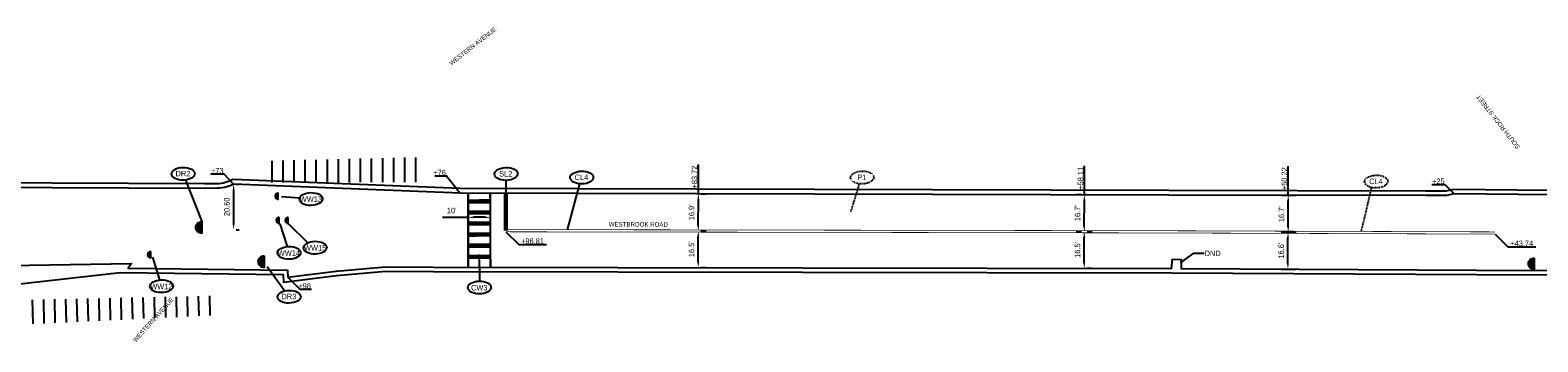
# Model space of a CAD drawing. Header units: feet. Extents: x -492 to 1431835, y -45 to 673052.
# Tile 3 of 7: x 1429129 to 1429810, y 672706 to 672847. Entities that reach past the tile are written whole.
import ezdxf

# ---------------------------------------------------------------- set-up
doc = ezdxf.new("R2010")
doc.units = ezdxf.units.FT
doc.header["$MEASUREMENT"] = 0
for name, pattern in [('B', [0.3, 0.25, -0.05]), ('constlimit', [0]), ('dsolidcl', [0]), ('dsolidcl_WD4', [0]), ('F', [0.15, 0.1, -0.05])]:
    doc.linetypes.add(name, pattern=pattern)
for name, color, linetype, true_color in [('DR_P_Storm_Sewer', 1, 'Continuous', 0xff0000), ('UT_P_Sanitary', 3, 'san', 0x00ff00), ('UT_P_Water', 5, 'water', 0x0000ff)]:
    doc.layers.add(name, color=color, linetype=linetype, true_color=true_color)
for name, color, linetype in [('GE_X_CL_Tick', 131, 'Continuous'), ('MD_P_CONST_LIMITS', 10, 'constlimit'), ('PM_P_CL_Double_Solid', 2, 'dsolidcl'), ('PM_P_Crosswalk', 7, 'Continuous'), ('PM_P_Crosswalk 24 in.', 7, 'Continuous'), ('PM_P_Stop_Line', 7, 'Continuous'), ('PM_P_Text', 7, 'Continuous'), ('PV_P_EOP', 6, 'Continuous')]:
    doc.layers.add(name, color=color, linetype=linetype)
doc.styles.add('Slanted', font='font31.shx', dxfattribs={"height": 0.1})
doc.styles.add('Slanted-Normal', font='font31.shx', dxfattribs={"height": 0.1})
doc.styles.get("Standard").update_dxf_attribs({"font": 'font31.shx'})
doc.linetypes.add('san', pattern='A,1.95,-0.05,["SAN",Slanted,S=1,R=0,X=0,Y=-0.06],-0.4,1.95', length=4.35)
doc.linetypes.add('water', pattern='A,1.95,-0.05,["W",Slanted,S=1,R=0,X=0,Y=-0.06],-0.15,1.95', length=4.1)
doc.dimstyles.new('COEC', dxfattribs={"dimscale": 13.9, "dimtxt": 0.18, "dimasz": 0.18, "dimexe": 0.18, "dimexo": 0.0625, "dimgap": 0.09, "dimtad": 1, "dimzin": 0, "dimdsep": 46, "dimtxsty": 'Standard', "dimcen": 0.09, "dimclrd": 256, "dimclre": 256, "dimclrt": 256, "dimaunit": 1, "dimadec": 4, "dimazin": 0, "dimtfac": 1, "dimtofl": 0, "dimtmove": 0, "dimatfit": 3, "dimfxl": 1, "dimtolj": 1, "dimtzin": 0, "dimlwd": -1, "dimlwe": -1, "dimarcsym": 0})

# ---------------------------------------------------------------- blocks, each defined once
blk = doc.blocks.new('*D1077')
at = {"layer": 'Defpoints', "color": 0, "linetype": 'dsolidcl_WD4', "transparency": 16777216}
for p in [(1429430.92, 672755.97, 1031.8), (1429430.94, 672755.97), (1429430.89, 672739.49, 1031.13)]:
    blk.add_point(p, dxfattribs=at)
at = {"layer": 'PM_P_Text', "linetype": 'dsolidcl_WD4', "transparency": 16777216}
for p, q in [((1429432.17, 672755.97), (1429434.54, 672755.96)), ((1429430.92, 672741.99), (1429430.94, 672753.47)), ((1429432.14, 672739.48), (1429434.51, 672739.48))]:
    blk.add_line(p, q, dxfattribs=at)
for points in [[(1429430.52, 672753.47), (1429431.35, 672753.47), (1429430.94, 672755.97)], [(1429430.5, 672741.99), (1429431.33, 672741.99), (1429430.91, 672739.49)]]:
    blk.add_solid(points, dxfattribs=at)
at = {"layer": 'PM_P_Text', "linetype": 'dsolidcl_WD4', "transparency": 16777216, "insert": (1429427.88, 672747.73), "char_height": 2.5, "attachment_point": 5, "rotation": 89.89995}
blk.add_mtext("\\A1;16.5'", dxfattribs=at)
blk = doc.blocks.new('*D1078')
at = {"layer": 'Defpoints', "color": 0, "linetype": 'dsolidcl_WD4', "transparency": 16777216}
for p in [(1429430.99, 672772.82, 1031.32), (1429430.99, 672772.82), (1429430.94, 672755.97)]:
    blk.add_point(p, dxfattribs=at)
at = {"layer": 'PM_P_Text', "linetype": 'dsolidcl_WD4', "transparency": 16777216}
for p, q in [((1429430.95, 672758.47), (1429430.98, 672770.32)), ((1429432.24, 672772.81), (1429434.59, 672772.81)), ((1429432.19, 672755.97), (1429434.54, 672755.96))]:
    blk.add_line(p, q, dxfattribs=at)
for points in [[(1429430.57, 672770.32), (1429431.4, 672770.32), (1429430.99, 672772.82)], [(1429430.53, 672758.47), (1429431.37, 672758.47), (1429430.94, 672755.97)]]:
    blk.add_solid(points, dxfattribs=at)
at = {"layer": 'PM_P_Text', "linetype": 'dsolidcl_WD4', "transparency": 16777216, "insert": (1429427.92, 672764.4), "char_height": 2.5, "attachment_point": 5, "rotation": 89.83358}
blk.add_mtext("\\A1;16.9'", dxfattribs=at)
blk = doc.blocks.new('*D1079')
at = {"layer": 'Defpoints', "color": 0, "linetype": 'dsolidcl_WD4', "transparency": 16777216}
for p in [(1429605.33, 672755.67, 1030.61), (1429605.33, 672755.67), (1429605.3, 672739.18, 1030.02)]:
    blk.add_point(p, dxfattribs=at)
at = {"layer": 'PM_P_Text', "linetype": 'dsolidcl_WD4', "transparency": 16777216}
for p, q in [((1429606.58, 672755.66), (1429608.93, 672755.66)), ((1429605.31, 672741.68), (1429605.33, 672753.17)), ((1429606.55, 672739.18), (1429608.91, 672739.17))]:
    blk.add_line(p, q, dxfattribs=at)
for points in [[(1429604.91, 672753.17), (1429605.75, 672753.16), (1429605.33, 672755.67)], [(1429604.89, 672741.68), (1429605.73, 672741.68), (1429605.31, 672739.18)]]:
    blk.add_solid(points, dxfattribs=at)
at = {"layer": 'PM_P_Text', "linetype": 'dsolidcl_WD4', "transparency": 16777216, "insert": (1429602.27, 672747.43), "char_height": 2.5, "attachment_point": 5, "rotation": 89.89995}
blk.add_mtext("\\A1;16.5'", dxfattribs=at)
blk = doc.blocks.new('*D1080')
at = {"layer": 'Defpoints', "color": 0, "linetype": 'dsolidcl_WD4', "transparency": 16777216}
for p in [(1429605.38, 672772.31, 1029.95), (1429605.38, 672772.31), (1429605.33, 672755.67)]:
    blk.add_point(p, dxfattribs=at)
at = {"layer": 'PM_P_Text', "linetype": 'dsolidcl_WD4', "transparency": 16777216}
for p, q in [((1429604.13, 672772.32), (1429601.78, 672772.32)), ((1429605.34, 672758.17), (1429605.38, 672769.81)), ((1429604.08, 672755.67), (1429601.73, 672755.68))]:
    blk.add_line(p, q, dxfattribs=at)
for points in [[(1429604.96, 672769.81), (1429605.79, 672769.81), (1429605.38, 672772.31)], [(1429604.92, 672758.17), (1429605.76, 672758.16), (1429605.33, 672755.67)]]:
    blk.add_solid(points, dxfattribs=at)
at = {"layer": 'PM_P_Text', "linetype": 'dsolidcl_WD4', "transparency": 16777216, "insert": (1429602.31, 672764), "char_height": 2.5, "attachment_point": 5, "rotation": 89.83358}
blk.add_mtext("\\A1;16.7'", dxfattribs=at)
blk = doc.blocks.new('*D1083')
at = {"layer": 'Defpoints', "color": 0, "linetype": 'dsolidcl_WD4', "transparency": 16777216}
for p in [(1429693.08, 672755.41, 1030.5), (1429697.38, 672755.4), (1429693.02, 672738.81, 1029.94)]:
    blk.add_point(p, dxfattribs=at)
at = {"layer": 'PM_P_Text', "linetype": 'dsolidcl_WD4', "transparency": 16777216}
for p, q in [((1429694.33, 672755.41), (1429700.98, 672755.39)), ((1429697.33, 672741.3), (1429697.37, 672752.9)), ((1429694.27, 672738.81), (1429700.92, 672738.79))]:
    blk.add_line(p, q, dxfattribs=at)
for points in [[(1429696.95, 672752.9), (1429697.79, 672752.9), (1429697.38, 672755.4)], [(1429696.91, 672741.3), (1429697.75, 672741.3), (1429697.32, 672738.8)]]:
    blk.add_solid(points, dxfattribs=at)
at = {"layer": 'PM_P_Text', "linetype": 'dsolidcl_WD4', "transparency": 16777216, "insert": (1429694.3, 672747.11), "char_height": 2.5, "attachment_point": 5, "rotation": 89.80436}
blk.add_mtext("\\A1;16.6'", dxfattribs=at)
blk = doc.blocks.new('*D1084')
at = {"layer": 'Defpoints', "color": 0, "linetype": 'dsolidcl_WD4', "transparency": 16777216}
for p in [(1429693.17, 672772.12, 1029.91), (1429697.49, 672772.11), (1429693.14, 672755.41)]:
    blk.add_point(p, dxfattribs=at)
at = {"layer": 'PM_P_Text', "linetype": 'dsolidcl_WD4', "transparency": 16777216}
for p, q in [((1429694.42, 672772.11), (1429701.09, 672772.1)), ((1429697.46, 672757.91), (1429697.48, 672769.61)), ((1429694.39, 672755.41), (1429701.06, 672755.4))]:
    blk.add_line(p, q, dxfattribs=at)
for points in [[(1429697.07, 672769.61), (1429697.9, 672769.61), (1429697.49, 672772.11)], [(1429697.05, 672757.91), (1429697.88, 672757.91), (1429697.46, 672755.41)]]:
    blk.add_solid(points, dxfattribs=at)
at = {"layer": 'PM_P_Text', "linetype": 'dsolidcl_WD4', "transparency": 16777216, "insert": (1429694.42, 672763.55), "char_height": 2.5, "attachment_point": 5, "rotation": 89.90272}
blk.add_mtext("\\A1;16.7'", dxfattribs=at)
blk = doc.blocks.new('*D1109')
at = {"layer": 'Defpoints', "color": 0, "linetype": 'dsolidcl_WD4', "transparency": 16777216}
for p in [(1429326.99, 672762.6), (1429336.99, 672762.62), (1429336.99, 672762.16)]:
    blk.add_point(p, dxfattribs=at)
at = {"layer": 'PM_P_Text', "linetype": 'dsolidcl_WD4', "transparency": 16777216}
for p, q in [((1429326.99, 672762.14), (1429315.45, 672762.12)), ((1429326.99, 672761.35), (1429326.99, 672758.54)), ((1429334.49, 672762.16), (1429329.49, 672762.15)), ((1429336.99, 672761.37), (1429336.99, 672758.56))]:
    blk.add_line(p, q, dxfattribs=at)
for points in [[(1429329.49, 672762.57), (1429329.49, 672761.73), (1429326.99, 672762.14)], [(1429334.49, 672762.58), (1429334.49, 672761.74), (1429336.99, 672762.16)]]:
    blk.add_solid(points, dxfattribs=at)
at = {"layer": 'PM_P_Text', "linetype": 'dsolidcl_WD4', "transparency": 16777216, "insert": (1429319.56, 672765.18), "char_height": 2.5, "attachment_point": 5, "rotation": 0.11221}
blk.add_mtext("\\A1;10'", dxfattribs=at)
blk = doc.blocks.new('*D1114')
at = {"layer": 'Defpoints', "color": 0, "linetype": 'dsolidcl_WD4', "transparency": 16777216}
for p in [(1429221.03, 672777.18, 1033.76), (1429220.98, 672756.59), (1429220.98, 672756.59)]:
    blk.add_point(p, dxfattribs=at)
at = {"layer": 'PM_P_Text', "linetype": 'dsolidcl_WD4', "transparency": 16777216}
for p, q in [((1429222.28, 672777.18), (1429223.53, 672777.18)), ((1429221.02, 672774.68), (1429220.99, 672759.09)), ((1429222.23, 672756.58), (1429223.48, 672756.58))]:
    blk.add_line(p, q, dxfattribs=at)
for points in [[(1429220.61, 672774.68), (1429221.44, 672774.68), (1429221.03, 672777.18)], [(1429220.57, 672759.09), (1429221.4, 672759.09), (1429220.98, 672756.59)]]:
    blk.add_solid(points, dxfattribs=at)
at = {"layer": 'PM_P_Text', "linetype": 'dsolidcl_WD4', "transparency": 16777216, "insert": (1429217.95, 672766.89), "char_height": 2.5, "attachment_point": 5, "rotation": 89.8552}
blk.add_mtext('\\A1;20.60', dxfattribs=at)

msp = doc.modelspace()

# ---------------------------------------------------------------- hatches: boundary and pattern name
at = {"layer": 'DR_P_Storm_Sewer'}
h = msp.add_hatch(color=256, dxfattribs=at)
h.dxf.hatch_style = 1
edge = h.paths.add_edge_path()
edge.add_line((1429206.586, 672760.238), (1429206.586, 672754.938))
edge.add_arc((1429206.586, 672757.588), 2.65, 180, 270, ccw=False)
edge.add_arc((1429206.586, 672757.588), 2.65, 90, 180, ccw=False)
at = {"layer": 'UT_P_Sanitary'}
h = msp.add_hatch(color=256, dxfattribs=at)
h.dxf.hatch_style = 1
edge = h.paths.add_edge_path()
edge.add_line((1429234.827, 672744.82), (1429234.827, 672739.52))
edge.add_arc((1429234.827, 672742.17), 2.65, 180, 270, ccw=False)
edge.add_arc((1429234.827, 672742.17), 2.65, 90, 180, ccw=False)
h = msp.add_hatch(color=256, dxfattribs=at)
h.dxf.hatch_style = 1
edge = h.paths.add_edge_path()
edge.add_line((1429808.666, 672743.836), (1429808.666, 672738.536))
edge.add_arc((1429808.666, 672741.186), 2.65, 180, 270, ccw=False)
edge.add_arc((1429808.666, 672741.186), 2.65, 90, 180, ccw=False)
at = {"layer": 'UT_P_Water'}
h = msp.add_hatch(color=256, dxfattribs=at)
h.dxf.hatch_style = 1
edge = h.paths.add_edge_path()
edge.add_arc((1429241.172, 672771.701), 1.4, 90, 180)
edge.add_arc((1429241.172, 672771.701), 1.4, 180, 270)
edge.add_line((1429241.172, 672770.301), (1429241.172, 672773.101))
h = msp.add_hatch(color=256, dxfattribs=at)
h.dxf.hatch_style = 1
edge = h.paths.add_edge_path()
edge.add_arc((1429241.615, 672760.778), 1.4, 90, 180)
edge.add_arc((1429241.615, 672760.778), 1.4, 180, 270)
edge.add_line((1429241.615, 672759.378), (1429241.615, 672762.178))
h = msp.add_hatch(color=256, dxfattribs=at)
h.dxf.hatch_style = 1
edge = h.paths.add_edge_path()
edge.add_arc((1429245.689, 672760.738), 1.4, 90, 180)
edge.add_arc((1429245.689, 672760.738), 1.4, 180, 270)
edge.add_line((1429245.689, 672759.338), (1429245.689, 672762.138))
h = msp.add_hatch(color=256, dxfattribs=at)
h.dxf.hatch_style = 1
edge = h.paths.add_edge_path()
edge.add_arc((1429183.544, 672745.296), 1.4, 90, 180)
edge.add_arc((1429183.544, 672745.296), 1.4, 180, 270)
edge.add_line((1429183.544, 672743.896), (1429183.544, 672746.696))

# ---------------------------------------------------------------- linework, layer by layer
at = {"layer": 'DR_P_Storm_Sewer', "elevation": 1034.147, "flags": 128}
msp.add_lwpolyline([(1429206.586, 672760.238), (1429206.586, 672754.938, -0.4142136), (1429203.936, 672757.588, -0.4142136), (1429206.586, 672760.238)], format="xyb", dxfattribs=at)
at = {"layer": 'MD_P_CONST_LIMITS', "elevation": 1034.352, "flags": 128}
msp.add_lwpolyline([(1427827.758, 672745.117), (1427888.022, 672744.821), (1427909.717, 672742.924), (1427924.4, 672741.286), (1427989.112, 672741.138), (1428059.286, 672740.881), (1428111.803, 672740.822), (1428128.565, 672738.812), (1428128.991, 672741.502), (1428155.104, 672741.717), (1428224.718, 672741.362, -0.0323911), (1428228.298, 672743.203, -0.0340939), (1428230.93, 672744.14, -0.0396483), (1428232.673, 672744.483, -0.0115804), (1428239.706, 672745.133, -0.0349059), (1428242.522, 672745.13, -0.0215134), (1428247.27, 672744.589), (1428250.139, 672744.037), (1428253.576, 672743.008, 0.0167749), (1428255.931, 672742.038), (1428257.954, 672741.323, 0.0553504), (1428259.142, 672741.028), (1428261.984, 672740.728), (1428273.889, 672740.403), (1428452.474, 672739.889), (1428638.993, 672739.611), (1428877.347, 672737.386), (1429075.687, 672735.986), (1429086.05, 672736.072), (1429094.544, 672735.982, -0.0420763), (1429099.909, 672735.569, -0.0218293), (1429105.87, 672734.126, -0.0531102), (1429113.629, 672730.962), (1429169.801, 672737.239), (1429243.41, 672736.349), (1429243.561, 672732.825), (1429267.568, 672735.87), (1429289.773, 672737.856), (1429311.324, 672737.697), (1429644.689, 672737.11), (1429782.491, 672736.351), (1430006.185, 672736.012), (1430007.747, 672735.892, -0.0313676), (1430012.468, 672735.948, -0.0312125), (1430013.912, 672735.784, -0.0120637), (1430018.151, 672734.925, -0.028758), (1430019.713, 672734.474, -0.0433207), (1430021.83, 672733.514, -0.030654), (1430024.792, 672731.601, -0.0331795), (1430027.91, 672728.97, -0.0368901), (1430030.32, 672726.275, -0.0231863), (1430031.977, 672723.902), (1430033.009, 672722.003), (1430033.478, 672720.809), (1430035.148, 672715.305), (1430063.151, 672714.462, -0.040555), (1430063.819, 672718.427, -0.0476759), (1430064.088, 672719.178, -0.0103222), (1430065.696, 672722.431, -0.0207965), (1430066.531, 672723.885, -0.0148679), (1430067.805, 672725.776, -0.0162957), (1430069.059, 672727.409, -0.0338005), (1430070.491, 672728.929, -0.0231815), (1430072.974, 672731.027, -0.0356623), (1430074.358, 672731.942, -0.0135404), (1430078.785, 672734.279, -0.0498266), (1430080.496, 672734.921, -0.0279608), (1430083.851, 672735.613), (1430279.569, 672735.233), (1430279.569, 672735.2), (1430339.48, 672735.037), (1430340.673, 672735.139, -0.0422489), (1430344.771, 672734.792, -0.0362804), (1430346.036, 672734.48, -0.0129237), (1430349.246, 672733.344, -0.0878362), (1430350.182, 672732.783), (1430394.943, 672732.884), (1430396.061, 672733.399), (1430398.243, 672734.234, -0.0531051), (1430399.845, 672734.626, -0.037987), (1430402.518, 672734.78), (1430509.344, 672734.427), (1430627.097, 672734.516), (1430629.062, 672734.036), (1430637.161, 672733.298), (1430638.933, 672733.283), (1430686.508, 672732.869, -0.106643), (1430689.153, 672733.947, -0.0689195), (1430692.663, 672734.076), (1430938.496, 672733.532), (1430953.771, 672733.689), (1430955.718, 672733.55), (1430959.716, 672732.572, -0.0399051), (1430960.847, 672732.12), (1430964.081, 672730.44), (1430964.865, 672732.63), (1430993.634, 672731.622), (1430994.214, 672729.754), (1431007.909, 672729.711), (1431008.266, 672731.108), (1431034.861, 672730.86), (1431035.941, 672728.796), (1431038.19, 672729.769), (1431039.861, 672730.398), (1431042.061, 672730.984), (1431045.013, 672731.289), (1431196.267, 672730.842), (1431197.706, 672730.743), (1431396.072, 672730.102), (1431396.172, 672729.181), (1431406.768, 672729.175), (1431408.352, 672730.243), (1431501.352, 672729.799), (1431501.352, 672771.905), (1431249.894, 672772.376), (1431246.754, 672772.614), (1431244.308, 672772.984), (1431241.92, 672773.468), (1431240.007, 672773.947), (1431239.153, 672772.585), (1431180.288, 672771.4), (1431179.36, 672772.948), (1431175.321, 672771.079), (1431170.262, 672770.579), (1431163.616, 672770.484), (1431004.782, 672771.131), (1431001.916, 672771.163), (1431000.504, 672771.528), (1430982.671, 672772.559), (1430960.359, 672772.169), (1430958.442, 672771.321), (1430954.698, 672771.129), (1430947.668, 672771.188), (1430627.802, 672771.811), (1430620.822, 672771.918), (1430535.413, 672772.161, -0.2785647), (1430526.468, 672778.994), (1430498.545, 672780.661), (1430496.705, 672780.279, -0.1948097), (1430487.125, 672772.704), (1430485.182, 672772.328), (1430480.71, 672772.138), (1430466.349, 672772.207), (1430381.477, 672772.616), (1430328.798, 672772.74), (1430323.856, 672772.397), (1430320.738, 672772.713), (1430316.893, 672773.537), (1430314.037, 672774.276), (1430313.582, 672772.705), (1430246.173, 672773.495), (1430245.212, 672774.709), (1430241.296, 672773.251), (1430237.891, 672772.693), (1430232.693, 672772.709), (1430229.539, 672772.907), (1430025.902, 672773.271), (1430005.754, 672773.475), (1429999.372, 672773.416), (1429860.109, 672773.882), (1429851.255, 672774.223), (1429844.361, 672775.394), (1429843.775, 672774.005), (1429772.178, 672774.742), (1429768.745, 672773.976), (1429759.605, 672774.004), (1429643.581, 672774.201), (1429323.443, 672775.131), (1429220.615, 672779.201), (1429218.732, 672778.301), (1429217.346, 672777.845, -0.0479785), (1429213.545, 672777.246), (1429207.869, 672777.235), (1428898.653, 672778.585), (1428893.866, 672786.627), (1428866.488, 672787.005), (1428856.628, 672777.825), (1428763.024, 672776.553), (1428733.633, 672776.289), (1428639.057, 672776.463), (1428451.703, 672777.108), (1428307.065, 672777.655), (1428297.796, 672777.454), (1428295.498, 672777.63), (1428291.883, 672777.219), (1428289.81, 672776.757), (1428287.055, 672775.632), (1428285.713, 672775.134), (1428284.235, 672774.478), (1428283.535, 672774.232), (1428282.033, 672773.81), (1428280.531, 672773.431), (1428279.805, 672773.323), (1428278.119, 672773.293), (1428274.471, 672773.275), (1428195.478, 672773.492), (1428192.627, 672773.314), (1428188.901, 672773.639), (1428186.394, 672774.04), (1428184.539, 672774.55), (1428182.361, 672775.279), (1428179.718, 672776.389), (1428176.408, 672777.432), (1428174.421, 672777.765), (1428171.989, 672777.937), (1428169.563, 672778.081), (1428167.79, 672778.122), (1428164.905, 672778.055), (1428159.466, 672778.113), (1427989.373, 672778.577), (1427952.143, 672778.587), (1427933.596, 672783.649), (1427927.967, 672773.156), (1427828.339, 672774.326)], format="xyb", close=True, dxfattribs=at)
at = {"layer": 'PM_P_CL_Double_Solid', "linetype": 'dsolidcl_WD4', "const_width": 0.33, "flags": 128}
for points in [[(1429344.039, 672755.622), (1429634.275, 672755.115), (1429790.959, 672754.58)], [(1429344.041, 672756.622), (1429634.277, 672756.115), (1429790.963, 672755.58)]]:
    msp.add_lwpolyline(points, dxfattribs=at)
at = {"layer": 'PM_P_Crosswalk', "const_width": 1, "flags": 128}
for points in [[(1429327.032, 672739.666), (1429326.966, 672773.116)], [(1429337.032, 672739.655), (1429336.966, 672773.096)]]:
    msp.add_lwpolyline(points, dxfattribs=at)
at = {"layer": 'PM_P_Crosswalk 24 in.', "linetype": 'dsolidcl_WD4', "const_width": 2, "flags": 128}
for points in [[(1429326.974, 672769.339), (1429336.973, 672769.359)], [(1429326.983, 672764.339), (1429336.983, 672764.359)], [(1429326.993, 672759.34), (1429336.993, 672759.359)], [(1429327.003, 672754.34), (1429337.003, 672754.359)], [(1429327.013, 672749.34), (1429337.013, 672749.359)], [(1429327.022, 672744.34), (1429337.022, 672744.359)]]:
    msp.add_lwpolyline(points, dxfattribs=at)
at = {"layer": 'PM_P_Stop_Line', "linetype": 'dsolidcl_WD4', "const_width": 2, "elevation": 1032.398, "flags": 128}
msp.add_lwpolyline([(1429344.043, 672756.122), (1429343.987, 672772.673)], dxfattribs=at)
at = {"layer": 'PM_P_Text', "linetype": 'dsolidcl_WD4', "flags": 128}
for points, elevation in [([(1429238.208, 672787.688), (1429238.232, 672777.856)], 1033.477), ([(1429243.208, 672787.806), (1429243.232, 672777.869)], 1033.477), ([(1429248.207, 672787.924), (1429248.232, 672777.881)], 1033.477), ([(1429253.207, 672788.042), (1429253.232, 672777.894)], 1033.477), ([(1429258.207, 672788.16), (1429258.232, 672777.906)], 1033.477), ([(1429263.206, 672788.278), (1429263.232, 672777.918)], 1033.477), ([(1429268.206, 672788.396), (1429268.232, 672777.931)], 1033.477), ([(1429273.206, 672788.514), (1429273.232, 672777.943)], 1033.477), ([(1429278.206, 672788.632), (1429278.232, 672777.955)], 1033.477), ([(1429283.205, 672788.75), (1429283.232, 672777.968)], 1033.477), ([(1429288.205, 672788.868), (1429288.232, 672777.98)], 1033.477), ([(1429293.205, 672788.986), (1429293.232, 672777.993)], 1033.477), ([(1429298.204, 672789.104), (1429298.232, 672778.005)], 1033.477), ([(1429303.204, 672789.222), (1429303.232, 672778.017)], 1033.477), ([(1429311.858, 672780.923), (1429317.261, 672780.923), (1429323.401, 672773.131)], 0.021), ([(1429245.466, 672735.083), (1429250.863, 672729.686), (1429256.266, 672729.686)], 1032.635), ([(1429130.451, 672714.01), (1429130.218, 672724.937)], 1032.978), ([(1429135.447, 672714.252), (1429135.217, 672725.044)], 1032.978), ([(1429140.443, 672714.494), (1429140.216, 672725.151)], 1032.978), ([(1429145.439, 672714.736), (1429145.215, 672725.257)], 1032.978), ([(1429150.435, 672714.978), (1429150.214, 672725.364)], 1032.978), ([(1429155.431, 672715.22), (1429155.213, 672725.47)], 1032.978), ([(1429160.427, 672715.462), (1429160.212, 672725.577)], 1032.978), ([(1429165.423, 672715.704), (1429165.21, 672725.683)], 1032.978), ([(1429170.419, 672715.946), (1429170.209, 672725.79)], 1032.978), ([(1429175.415, 672716.188), (1429175.208, 672725.896)], 1032.978), ([(1429180.411, 672716.43), (1429180.207, 672726.003)], 1032.978), ([(1429185.407, 672716.672), (1429185.206, 672726.109)], 1032.978), ([(1429190.403, 672716.914), (1429190.205, 672726.216)], 1032.978), ([(1429195.399, 672717.156), (1429195.204, 672726.322)], 1032.978), ([(1429200.395, 672717.398), (1429200.202, 672726.429)], 1032.978), ([(1429205.391, 672717.64), (1429205.201, 672726.535)], 1032.978), ([(1429210.387, 672717.882), (1429210.2, 672726.642)], 1032.978)]:
    msp.add_lwpolyline(points, dxfattribs=dict(at, elevation=elevation))
for points in [[(1429430.99, 672772.818), (1429430.99, 672785.961)], [(1429605.382, 672772.312), (1429605.382, 672785.454)], [(1429697.489, 672772.109), (1429697.489, 672785.251)], [(1429221.031, 672777.183), (1429216.694, 672781.616), (1429210.697, 672781.616)], [(1429772.388, 672772.74), (1429768.371, 672776.877), (1429762.373, 672776.877)], [(1429344.039, 672755.622), (1429349.839, 672749.822)], [(1429349.839, 672749.822), (1429362.448, 672749.822)], [(1429790.959, 672754.58), (1429796.759, 672748.781)], [(1429796.759, 672748.781), (1429809.368, 672748.781)], [(1429648.771, 672741.612), (1429654.796, 672745.927)], [(1429654.796, 672745.927), (1429659.572, 672745.927)]]:
    msp.add_lwpolyline(points, dxfattribs=at)
at = {"layer": 'PM_P_Text'}
for points in [[(1429199.26, 672778.978), (1429206.586, 672760.255)], [(1429343.975, 672778.832), (1429343.987, 672772.675)], [(1429377.237, 672777.257), (1429371.642, 672756.574)], [(1429244.024, 672728.928), (1429236.107, 672739.844)]]:
    msp.add_lwpolyline(points, dxfattribs=at)
at = {"layer": 'PM_P_Text', "linetype": 'F'}
for points in [[(1429503.671, 672777.302), (1429499.739, 672764.555)], [(1429735.076, 672775.629), (1429730.389, 672755.787)]]:
    msp.add_lwpolyline(points, dxfattribs=at)
at = {"layer": 'PM_P_Text', "elevation": 1081.954}
for points in [[(1429242.673, 672771.551), (1429250.872, 672770.992)], [(1429241.928, 672759.178), (1429245.203, 672748.949)], [(1429245.689, 672759.329), (1429254.479, 672750.571)], [(1429184.314, 672744.111), (1429187.589, 672733.883)], [(1429331.923, 672745.321), (1429332.074, 672733.348)]]:
    msp.add_lwpolyline(points, dxfattribs=at)
at = {"layer": 'PM_P_Text'}
for centre in [(1429198.257, 672781.802), (1429344.096, 672781.725), (1429378.282, 672780.107), (1429255.977, 672770.414, 1168.752), (1429246.049, 672746.107, 1168.752), (1429257.898, 672748.429, 1168.752), (1429188.435, 672731.041, 1168.752), (1429246.109, 672726.305), (1429332.055, 672730.455, 1081.954)]:
    msp.add_ellipse(centre, major_axis=(-5.24, -0.11), ratio=0.5517123, dxfattribs=at)
at = {"layer": 'PM_P_Text', "linetype": 'F'}
for centre in [(1429504.98, 672780.122), (1429737.244, 672778.294)]:
    msp.add_ellipse(centre, major_axis=(-5.24, -0.11), ratio=0.5517123, dxfattribs=at)
at = {"layer": 'PV_P_EOP', "elevation": 1034.352, "flags": 128}
msp.add_lwpolyline([(1429845.096, 672771.991), (1429772.388, 672772.74), (1429768.963, 672771.975), (1429759.6, 672772.004), (1429643.576, 672772.201), (1429323.401, 672773.131), (1429221.031, 672777.183), (1429219.479, 672776.441), (1429217.91, 672775.925, -0.0494212), (1429213.606, 672775.246), (1429207.867, 672775.235), (1428898.686, 672776.585, -0.0801903)], format="xyb", dxfattribs=at)
msp.add_lwpolyline([(1429109.965, 672740.251), (1429174.832, 672741.343), (1429173.445, 672739.195), (1429245.327, 672738.326), (1429245.466, 672735.083), (1429267.353, 672737.859), (1429289.691, 672739.857), (1429311.333, 672739.697), (1429644.696, 672739.11), (1429645.27, 672743.252), (1429649.111, 672743.046), (1429649.151, 672739.038), (1429782.498, 672738.351), (1430004.263, 672738.015)], dxfattribs=at)
at = {"layer": 'UT_P_Sanitary', "flags": 128}
for points, elevation in [([(1429234.827, 672744.82), (1429234.827, 672739.52, -0.4142136), (1429232.177, 672742.17, -0.4142136), (1429234.827, 672744.82)], 1033.121), ([(1429808.666, 672743.836), (1429808.666, 672738.536, -0.4142136), (1429806.016, 672741.186, -0.4142136), (1429808.666, 672743.836)], 1030.232)]:
    msp.add_lwpolyline(points, format="xyb", dxfattribs=dict(at, elevation=elevation))
at = {"layer": 'UT_P_Water', "flags": 128}
for points, elevation in [([(1429241.172, 672773.101, 0.4142136), (1429239.772, 672771.701, 0.4142136), (1429241.172, 672770.301), (1429241.172, 672773.101)], 1033.769), ([(1429241.615, 672762.178, 0.4142136), (1429240.215, 672760.778, 0.4142136), (1429241.615, 672759.378), (1429241.615, 672762.178)], 1033.624), ([(1429245.689, 672762.138, 0.4142136), (1429244.289, 672760.738, 0.4142136), (1429245.689, 672759.338), (1429245.689, 672762.138)], 1033.532), ([(1429183.544, 672746.696, 0.4142136), (1429182.144, 672745.296, 0.4142136), (1429183.544, 672743.896), (1429183.544, 672746.696)], 1034.225)]:
    msp.add_lwpolyline(points, format="xyb", dxfattribs=dict(at, elevation=elevation))

# ---------------------------------------------------------------- texts
at = {"layer": 'GE_X_CL_Tick', "char_height": 2, "attachment_point": 1}
for s, insert, rotation in [('WESTERN AVENUE', (1429318.273, 672832.192), 38.100964), ('SOUTH ROCK STREET', (1429800.739, 672792.78), 127.90842), ('WESTBROOK ROAD', (1429390.512, 672760.013), 359.859513), ('WESTERN AVENUE', (1429175.346, 672706.924), 48.229419)]:
    msp.add_mtext_dynamic_manual_height_columns(s, width=42.50896, gutter_width=10, heights=[0], dxfattribs=dict(at, insert=insert, rotation=rotation))
at = {"layer": 'PM_P_Text', "char_height": 2.5, "width": 0.77162, "attachment_point": 5, "style": 'Slanted-Normal'}
for s, insert in [('DR2', (1429198.121, 672781.881)), ('+73', (1429213.62, 672783.158, -1162.549)), ('+76', (1429314.086, 672782.366, -1162.549)), ('SL2', (1429343.958, 672781.805)), ('CL4', (1429378.144, 672780.186)), ('P1', (1429504.842, 672780.201)), ('+25', (1429765.296, 672778.418, -1162.549)), ('WW13', (1429255.928, 672770.325, 1035.074)), ('WW15', (1429257.849, 672748.341, 1035.074)), ('+96.81', (1429356.068, 672751.424)), ('+43.74', (1429802.988, 672750.383)), ('WW14', (1429246, 672746.019, 1035.074)), ('DND', (1429663.32, 672745.881)), ('WW12', (1429188.386, 672730.953, 1035.074)), ('+98', (1429253.091, 672731.129, -129.935)), ('CW3', (1429332.003, 672730.366, 1035.074)), ('DR3', (1429245.973, 672726.384))]:
    msp.add_mtext(s, dxfattribs=dict(at, insert=insert))
at = {"layer": 'PM_P_Text', "char_height": 2.5, "width": 0.77162, "attachment_point": 5, "rotation": 90, "style": 'Slanted-Normal'}
for s, insert in [('+83.72', (1429429.251, 672780.302)), ('+58.11', (1429603.644, 672779.795)), ('+50.22', (1429695.75, 672779.593))]:
    msp.add_mtext(s, dxfattribs=dict(at, insert=insert))
at = {"layer": 'PM_P_Text', "linetype": 'B', "insert": (1429737.107, 672778.374), "char_height": 2.5, "width": 0.77162, "attachment_point": 5, "style": 'Slanted-Normal'}
msp.add_mtext('CL4', dxfattribs=at)

# ---------------------------------------------------------------- dimensions: what is measured, and where the dimension line sits
at = {"layer": 'PM_P_Text', "linetype": 'dsolidcl_WD4'}
dim = msp.add_aligned_dim(p1=(1429221.031, 672777.183, 1033.761), p2=(1429220.979, 672756.586), distance=0, dimstyle='COEC', override={"dimscale": 20, "dimtxt": 0.125, "dimasz": 0.125, "dimexe": 0.125}, dxfattribs=at)
dim.commit()
dim.dimension.update_dxf_attribs({"geometry": '*D1114', "text_midpoint": (1429217.955, 672766.892)})
dim = msp.add_aligned_dim(p1=(1429430.941, 672755.97), p2=(1429430.99, 672772.818, 1031.321), distance=0, text="16.9'", dimstyle='COEC', override={"dimscale": 20, "dimtxt": 0.125, "dimasz": 0.125}, dxfattribs=at)
dim.commit()
dim.dimension.update_dxf_attribs({"geometry": '*D1078', "text_midpoint": (1429427.916, 672764.403)})
for base, p1, p2, angle, text, picture, middle in [((1429605.382, 672772.312), (1429605.334, 672755.666), (1429605.382, 672772.312, 1029.947), 89.833576, "16.7'", '*D1080', (1429605.358, 672763.989)), ((1429697.489, 672772.109), (1429693.141, 672755.414), (1429693.17, 672772.117, 1029.912), 89.902716, "16.7'", '*D1084', (1429697.474, 672763.543)), ((1429336.988, 672762.164), (1429326.987, 672762.596), (1429336.987, 672762.616), 0.11221, "10'", '*D1109', (1429319.571, 672762.13)), ((1429430.941, 672755.97), (1429430.892, 672739.486, 1031.128), (1429430.921, 672755.97, 1031.805), 89.899949, "16.5'", '*D1077', (1429430.927, 672747.728)), ((1429605.334, 672755.666), (1429605.302, 672739.179, 1030.02), (1429605.331, 672755.666, 1030.613), 89.899949, "16.5'", '*D1079', (1429605.32, 672747.422)), ((1429697.378, 672755.4), (1429693.022, 672738.812, 1029.943), (1429693.079, 672755.414, 1030.503), 89.804365, "16.6'", '*D1083', (1429697.349, 672747.098))]:
    dim = msp.add_linear_dim(base=base, p1=p1, p2=p2, angle=angle, text=text, dimstyle='COEC', override={"dimscale": 20, "dimtxt": 0.125, "dimasz": 0.125}, dxfattribs=at)
    dim.commit()
    dim.dimension.update_dxf_attribs({"geometry": picture, "text_midpoint": middle, "dimtype": 161})

doc.saveas('drawing.dxf')
